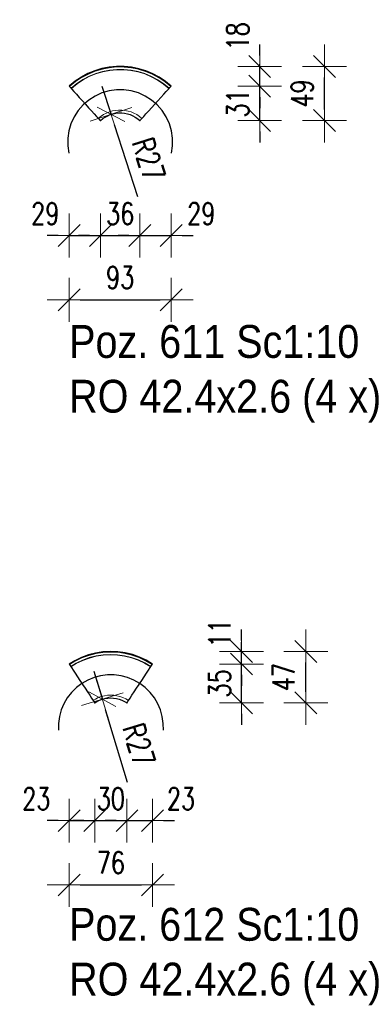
# Model space of a CAD drawing. Header units: millimetres. Extents: x -848 to 5, y 10127 to 10797.
# Tile 32 of 39: x -304 to -272, y 10389 to 10479. Entities that reach past the tile are written whole.
import ezdxf

# ---------------------------------------------------------------- set-up
doc = ezdxf.new("R2010")
doc.units = ezdxf.units.MM
doc.header["$LTSCALE"] = 10
doc.linetypes.add('HIDDEN', pattern=[0.375, 0.25, -0.125])
doc.linetypes.add('MITTE', pattern=[2, 1.25, -0.25, 0.25, -0.25])
doc.layers.get('Defpoints').update_dxf_attribs({"color": 1})
for name, color, linetype, lineweight in [('PS_DIM', 4, 'Continuous', 13), ('PS_Hidden', 2, 'HIDDEN', 9), ('PS_Shape', 161, 'Continuous', 30), ('PS_SOLID', 7, 'Continuous', 30), ('PS_TEXT', 3, 'Continuous', 18)]:
    doc.layers.add(name, color=color, linetype=linetype, lineweight=lineweight)
doc.layers.add('PS_Mid', color=5, linetype='MITTE')
doc.styles.add('gil', font='txt', dxfattribs={"width": 0.9})
doc.styles.add('simplex', font='simplex.shx', dxfattribs={"width": 0.75})
doc.dimstyles.new('1_10_PRZ', dxfattribs={"dimtxt": 2, "dimasz": 1, "dimexe": 2, "dimexo": 5, "dimgap": 1, "dimtad": 1, "dimdec": 0, "dimlfac": 10, "dimtxsty": 'simplex', "dimblk": 'dimznak', "dimcen": 2, "dimse1": 1, "dimse2": 1, "dimclrt": 3, "dimadec": 1, "dimazin": 0, "dimtfac": 1, "dimtdec": 0, "dimtix": 1, "dimtmove": 2, "dimatfit": 3, "dimldrblk": 'dim-grot', "dimfxl": 1, "dimarcsym": 0})
doc.dimstyles.new('1_10_PRZ_DS1-LS10', dxfattribs={"dimtxt": 2, "dimasz": 1, "dimexe": 2, "dimexo": 5, "dimgap": 1, "dimtad": 1, "dimdec": 0, "dimlfac": 10, "dimtxsty": 'simplex', "dimblk": 'dimznak', "dimcen": 2, "dimse1": 1, "dimse2": 1, "dimclrt": 3, "dimadec": 1, "dimazin": 0, "dimtfac": 1, "dimtdec": 0, "dimtix": 1, "dimtmove": 2, "dimatfit": 3, "dimldrblk": 'dim-grot', "dimfxl": 1, "dimarcsym": 0})

# ---------------------------------------------------------------- blocks, each defined once
blk = doc.blocks.new('dim-grot')
blk.add_hatch(color=256).paths.add_polyline_path([(0, 0), (-2, 0.5), (-2, -0.5)])
blk.add_lwpolyline([(0, 0), (-2, 0.5), (-2, -0.5), (0, 0)])
blk = doc.blocks.new('dimznak')
at = {"color": 0}
for points in [[(0, 2), (0, -2)], [(-2, 0), (2, 0)]]:
    blk.add_lwpolyline(points, dxfattribs=at)
at = {"color": 2}
blk.add_lwpolyline([(1, 1), (-1, -1)], dxfattribs=at)
blk = doc.blocks.new('*D597')
at = {"layer": 'Defpoints', "color": 0, "transparency": 16777216}
for p in [(-290.346, 10473.059), (-282.268, 10473.059), (-293.201, 10469.925)]:
    blk.add_point(p, dxfattribs=at)
at = {"layer": 'PS_DIM', "color": 0, "lineweight": -2, "transparency": 16777216}
for p, q in [((-282.268, 10474.059), (-282.268, 10475.059)), ((-282.268, 10469.925), (-282.268, 10473.059)), ((-282.268, 10468.925), (-282.268, 10467.925))]:
    blk.add_line(p, q, dxfattribs=at)
for p, rotation in [((-282.268, 10473.059), 270), ((-282.268, 10469.925), 90)]:
    blk.add_blockref('dimznak', p, dxfattribs=dict(at, rotation=rotation))
at = {"layer": 'PS_DIM', "color": 3, "transparency": 16777216, "insert": (-284.268, 10471.492), "char_height": 2, "attachment_point": 5, "rotation": 90, "style": 'simplex'}
blk.add_mtext('31', dxfattribs=at)
blk = doc.blocks.new('*D598')
at = {"layer": 'Defpoints', "color": 0, "transparency": 16777216}
for p in [(-294.988, 10474.855), (-282.268, 10474.855), (-290.346, 10473.059)]:
    blk.add_point(p, dxfattribs=at)
at = {"layer": 'PS_DIM', "color": 0, "lineweight": -2, "transparency": 16777216}
for p, q in [((-282.268, 10475.855), (-282.268, 10476.855)), ((-282.268, 10473.059), (-282.268, 10474.855)), ((-282.268, 10472.059), (-282.268, 10471.059))]:
    blk.add_line(p, q, dxfattribs=at)
for p, rotation in [((-282.268, 10474.855), 270), ((-282.268, 10473.059), 90)]:
    blk.add_blockref('dimznak', p, dxfattribs=dict(at, rotation=rotation))
at = {"layer": 'PS_DIM', "color": 3, "transparency": 16777216, "insert": (-284.268, 10477.615), "char_height": 2, "attachment_point": 5, "rotation": 90, "style": 'simplex'}
blk.add_mtext('18', dxfattribs=at)
blk = doc.blocks.new('*D599')
at = {"layer": 'Defpoints', "color": 0, "transparency": 16777216}
for p in [(-299.665, 10473.059), (-296.8, 10469.934), (-296.8, 10459.424)]:
    blk.add_point(p, dxfattribs=at)
at = {"layer": 'PS_DIM', "color": 0, "lineweight": -2, "transparency": 16777216}
for p, q in [((-300.665, 10459.424), (-301.665, 10459.424)), ((-299.665, 10459.424), (-296.8, 10459.424)), ((-295.8, 10459.424), (-294.8, 10459.424))]:
    blk.add_line(p, q, dxfattribs=at)
blk.add_blockref('dimznak', (-299.665, 10459.424), dxfattribs=at)
at = {"layer": 'PS_DIM', "color": 0, "lineweight": -2, "transparency": 16777216, "rotation": 180}
blk.add_blockref('dimznak', (-296.8, 10459.424), dxfattribs=at)
at = {"layer": 'PS_DIM', "color": 3, "transparency": 16777216, "insert": (-301.846, 10461.424), "char_height": 2, "attachment_point": 5, "style": 'simplex'}
blk.add_mtext('29', dxfattribs=at)
blk = doc.blocks.new('*D600')
at = {"layer": 'Defpoints', "color": 0, "transparency": 16777216}
for p in [(-296.8, 10469.934), (-293.201, 10469.925), (-293.201, 10459.424)]:
    blk.add_point(p, dxfattribs=at)
at = {"layer": 'PS_DIM', "color": 0, "lineweight": -2, "transparency": 16777216}
for p, q in [((-297.8, 10459.424), (-298.8, 10459.424)), ((-296.8, 10459.424), (-293.201, 10459.424)), ((-292.201, 10459.424), (-291.201, 10459.424))]:
    blk.add_line(p, q, dxfattribs=at)
blk.add_blockref('dimznak', (-296.8, 10459.424), dxfattribs=at)
at = {"layer": 'PS_DIM', "color": 0, "lineweight": -2, "transparency": 16777216, "rotation": 180}
blk.add_blockref('dimznak', (-293.201, 10459.424), dxfattribs=at)
at = {"layer": 'PS_DIM', "color": 3, "transparency": 16777216, "insert": (-295.001, 10461.424), "char_height": 2, "attachment_point": 5, "style": 'simplex'}
blk.add_mtext('36', dxfattribs=at)
blk = doc.blocks.new('*D601')
at = {"layer": 'Defpoints', "color": 0, "transparency": 16777216}
for p in [(-290.346, 10473.059), (-293.201, 10469.925), (-290.346, 10459.424)]:
    blk.add_point(p, dxfattribs=at)
at = {"layer": 'PS_DIM', "color": 0, "lineweight": -2, "transparency": 16777216}
for p, q in [((-294.201, 10459.424), (-295.201, 10459.424)), ((-293.201, 10459.424), (-290.346, 10459.424)), ((-289.346, 10459.424), (-288.346, 10459.424))]:
    blk.add_line(p, q, dxfattribs=at)
blk.add_blockref('dimznak', (-293.201, 10459.424), dxfattribs=at)
at = {"layer": 'PS_DIM', "color": 0, "lineweight": -2, "transparency": 16777216, "rotation": 180}
blk.add_blockref('dimznak', (-290.346, 10459.424), dxfattribs=at)
at = {"layer": 'PS_DIM', "color": 3, "transparency": 16777216, "insert": (-287.603, 10461.424), "char_height": 2, "attachment_point": 5, "style": 'simplex'}
blk.add_mtext('29', dxfattribs=at)
blk = doc.blocks.new('*D602')
at = {"layer": 'Defpoints', "color": 0, "transparency": 16777216}
for p in [(-296.664, 10473.047), (-295.835, 10470.489)]:
    blk.add_point(p, dxfattribs=at)
at = {"layer": 'PS_DIM', "color": 0, "lineweight": -2, "transparency": 16777216}
for p, q in [((-296.664, 10473.047), (-295.835, 10470.489)), ((-293.39, 10462.947), (-295.526, 10469.538))]:
    blk.add_line(p, q, dxfattribs=at)
at = {"layer": 'PS_DIM', "color": 0, "lineweight": -2, "transparency": 16777216, "rotation": 107.9643202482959}
blk.add_blockref('dimznak', (-295.835, 10470.489), dxfattribs=at)
at = {"layer": 'PS_DIM', "color": 3, "transparency": 16777216, "insert": (-292.401, 10466.384), "char_height": 2, "attachment_point": 5, "rotation": 287.96432, "style": 'simplex'}
blk.add_mtext('R27', dxfattribs=at)
blk = doc.blocks.new('*D603')
at = {"layer": 'Defpoints', "color": 0, "transparency": 16777216}
for p in [(-292.047, 10420.315), (-283.921, 10420.315), (-294.381, 10416.775)]:
    blk.add_point(p, dxfattribs=at)
at = {"layer": 'PS_DIM', "color": 0, "lineweight": -2, "transparency": 16777216}
for p, q in [((-283.921, 10421.315), (-283.921, 10422.315)), ((-283.921, 10416.775), (-283.921, 10420.315)), ((-283.921, 10415.775), (-283.921, 10414.775))]:
    blk.add_line(p, q, dxfattribs=at)
for p, rotation in [((-283.921, 10420.315), 270), ((-283.921, 10416.775), 90)]:
    blk.add_blockref('dimznak', p, dxfattribs=dict(at, rotation=rotation))
at = {"layer": 'PS_DIM', "color": 3, "transparency": 16777216, "insert": (-285.921, 10418.545), "char_height": 2, "attachment_point": 5, "rotation": 90, "style": 'simplex'}
blk.add_mtext('35', dxfattribs=at)
blk = doc.blocks.new('*D604')
at = {"layer": 'Defpoints', "color": 0, "transparency": 16777216}
for p in [(-295.898, 10421.458), (-283.921, 10421.458), (-292.047, 10420.315)]:
    blk.add_point(p, dxfattribs=at)
at = {"layer": 'PS_DIM', "color": 0, "lineweight": -2, "transparency": 16777216}
for p, q in [((-283.921, 10422.458), (-283.921, 10423.458)), ((-283.921, 10420.315), (-283.921, 10421.458)), ((-283.921, 10419.315), (-283.921, 10418.315))]:
    blk.add_line(p, q, dxfattribs=at)
for p, rotation in [((-283.921, 10421.458), 270), ((-283.921, 10420.315), 90)]:
    blk.add_blockref('dimznak', p, dxfattribs=dict(at, rotation=rotation))
at = {"layer": 'PS_DIM', "color": 3, "transparency": 16777216, "insert": (-285.921, 10423.133), "char_height": 2, "attachment_point": 5, "rotation": 90, "style": 'simplex'}
blk.add_mtext('11', dxfattribs=at)
blk = doc.blocks.new('*D605')
at = {"layer": 'Defpoints', "color": 0, "transparency": 16777216}
for p in [(-299.665, 10420.315), (-297.331, 10416.775), (-297.331, 10406.02)]:
    blk.add_point(p, dxfattribs=at)
at = {"layer": 'PS_DIM', "color": 0, "lineweight": -2, "transparency": 16777216}
for p, q in [((-300.665, 10406.02), (-301.665, 10406.02)), ((-299.665, 10406.02), (-297.331, 10406.02)), ((-296.331, 10406.02), (-295.331, 10406.02))]:
    blk.add_line(p, q, dxfattribs=at)
blk.add_blockref('dimznak', (-299.665, 10406.02), dxfattribs=at)
at = {"layer": 'PS_DIM', "color": 0, "lineweight": -2, "transparency": 16777216, "rotation": 180}
blk.add_blockref('dimznak', (-297.331, 10406.02), dxfattribs=at)
at = {"layer": 'PS_DIM', "color": 3, "transparency": 16777216, "insert": (-302.663, 10408.02), "char_height": 2, "attachment_point": 5, "style": 'simplex'}
blk.add_mtext('23', dxfattribs=at)
blk = doc.blocks.new('*D606')
at = {"layer": 'Defpoints', "color": 0, "transparency": 16777216}
for p in [(-297.331, 10416.775), (-294.381, 10416.775), (-294.381, 10406.02)]:
    blk.add_point(p, dxfattribs=at)
at = {"layer": 'PS_DIM', "color": 0, "lineweight": -2, "transparency": 16777216}
for p, q in [((-298.331, 10406.02), (-299.331, 10406.02)), ((-297.331, 10406.02), (-294.381, 10406.02)), ((-293.381, 10406.02), (-292.381, 10406.02))]:
    blk.add_line(p, q, dxfattribs=at)
blk.add_blockref('dimznak', (-297.331, 10406.02), dxfattribs=at)
at = {"layer": 'PS_DIM', "color": 0, "lineweight": -2, "transparency": 16777216, "rotation": 180}
blk.add_blockref('dimznak', (-294.381, 10406.02), dxfattribs=at)
at = {"layer": 'PS_DIM', "color": 3, "transparency": 16777216, "insert": (-295.856, 10408.02), "char_height": 2, "attachment_point": 5, "style": 'simplex'}
blk.add_mtext('30', dxfattribs=at)
blk = doc.blocks.new('*D607')
at = {"layer": 'Defpoints', "color": 0, "transparency": 16777216}
for p in [(-292.047, 10420.315), (-294.381, 10416.775), (-292.047, 10406.02)]:
    blk.add_point(p, dxfattribs=at)
at = {"layer": 'PS_DIM', "color": 0, "lineweight": -2, "transparency": 16777216}
for p, q in [((-295.381, 10406.02), (-296.381, 10406.02)), ((-294.381, 10406.02), (-292.047, 10406.02)), ((-291.047, 10406.02), (-290.047, 10406.02))]:
    blk.add_line(p, q, dxfattribs=at)
blk.add_blockref('dimznak', (-294.381, 10406.02), dxfattribs=at)
at = {"layer": 'PS_DIM', "color": 0, "lineweight": -2, "transparency": 16777216, "rotation": 180}
blk.add_blockref('dimznak', (-292.047, 10406.02), dxfattribs=at)
at = {"layer": 'PS_DIM', "color": 3, "transparency": 16777216, "insert": (-289.452, 10408.02), "char_height": 2, "attachment_point": 5, "style": 'simplex'}
blk.add_mtext('23', dxfattribs=at)
blk = doc.blocks.new('*D608')
at = {"layer": 'Defpoints', "color": 0, "transparency": 16777216}
for p in [(-297.409, 10419.668), (-296.632, 10417.103)]:
    blk.add_point(p, dxfattribs=at)
at = {"layer": 'PS_DIM', "color": 0, "lineweight": -2, "transparency": 16777216}
for p, q in [((-297.409, 10419.668), (-296.632, 10417.103)), ((-294.336, 10409.514), (-296.343, 10416.146))]:
    blk.add_line(p, q, dxfattribs=at)
at = {"layer": 'PS_DIM', "color": 0, "lineweight": -2, "transparency": 16777216, "rotation": 106.8383908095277}
blk.add_blockref('dimznak', (-296.632, 10417.103), dxfattribs=at)
at = {"layer": 'PS_DIM', "color": 3, "transparency": 16777216, "insert": (-293.28, 10412.931), "char_height": 2, "attachment_point": 5, "rotation": 286.83839, "style": 'simplex'}
blk.add_mtext('R27', dxfattribs=at)
blk = doc.blocks.new('*X770')
at = {"layer": 'PS_Hidden', "color": 2, "linetype": 'HIDDEN'}
for p, q in [((-297.838, 10473.971), (-298.415, 10473.664)), ((-298.396, 10473.632), (-297.822, 10473.937)), ((-297.234, 10474.22), (-297.838, 10473.971)), ((-297.822, 10473.937), (-297.221, 10474.184)), ((-296.608, 10474.408), (-297.234, 10474.22)), ((-297.221, 10474.184), (-296.598, 10474.371)), ((-295.966, 10474.534), (-296.608, 10474.408)), ((-296.598, 10474.371), (-295.961, 10474.496)), ((-295.316, 10474.596), (-295.966, 10474.534)), ((-295.961, 10474.496), (-295.314, 10474.558)), ((-294.662, 10474.595), (-295.316, 10474.596)), ((-295.314, 10474.558), (-294.664, 10474.557)), ((-294.664, 10474.557), (-294.017, 10474.491)), ((-294.012, 10474.529), (-294.662, 10474.595)), ((-294.017, 10474.491), (-293.38, 10474.363)), ((-293.371, 10474.4), (-294.012, 10474.529)), ((-293.38, 10474.363), (-292.759, 10474.173)), ((-292.746, 10474.209), (-293.371, 10474.4)), ((-292.759, 10474.173), (-292.159, 10473.923)), ((-292.143, 10473.957), (-292.746, 10474.209)), ((-292.159, 10473.923), (-291.587, 10473.615)), ((-291.567, 10473.647), (-292.143, 10473.957)), ((-299.466, 10472.889), (-299.49, 10472.867)), ((-298.959, 10473.303), (-299.466, 10472.889)), ((-299.44, 10472.861), (-298.937, 10473.272)), ((-298.415, 10473.664), (-298.959, 10473.303)), ((-298.937, 10473.272), (-298.396, 10473.632)), ((-291.587, 10473.615), (-291.048, 10473.252)), ((-291.025, 10473.283), (-291.567, 10473.647)), ((-291.048, 10473.252), (-290.546, 10472.839)), ((-290.521, 10472.867), (-291.025, 10473.283)), ((-299.465, 10472.839), (-299.44, 10472.861)), ((-296.974, 10470.127), (-296.751, 10470.309)), ((-296.751, 10470.309), (-296.511, 10470.469)), ((-296.511, 10470.469), (-296.256, 10470.604)), ((-296.256, 10470.604), (-295.989, 10470.714)), ((-295.989, 10470.714), (-295.713, 10470.797)), ((-295.713, 10470.797), (-295.43, 10470.853)), ((-295.43, 10470.853), (-295.142, 10470.88)), ((-295.142, 10470.88), (-294.854, 10470.88)), ((-294.854, 10470.88), (-294.567, 10470.851)), ((-294.567, 10470.851), (-294.284, 10470.794)), ((-294.284, 10470.794), (-294.008, 10470.709)), ((-294.008, 10470.709), (-293.742, 10470.598)), ((-293.742, 10470.598), (-293.488, 10470.461)), ((-293.488, 10470.461), (-293.248, 10470.301)), ((-293.248, 10470.301), (-293.026, 10470.117)), ((-296.985, 10470.117), (-296.974, 10470.127))]:
    blk.add_line(p, q, dxfattribs=at)
at = {"layer": 'PS_Mid', "color": 5, "linetype": 'MITTE'}
for p, q in [((-297.301, 10472.159), (-297.876, 10471.791)), ((-296.679, 10472.442), (-297.301, 10472.159)), ((-296.023, 10472.634), (-296.679, 10472.442)), ((-295.347, 10472.731), (-296.023, 10472.634)), ((-294.664, 10472.731), (-295.347, 10472.731)), ((-293.988, 10472.634), (-294.664, 10472.731)), ((-293.332, 10472.442), (-293.988, 10472.634)), ((-292.71, 10472.159), (-293.332, 10472.442)), ((-292.135, 10471.791), (-292.71, 10472.159)), ((-298.393, 10471.344), (-298.841, 10470.829)), ((-297.876, 10471.791), (-298.393, 10471.344)), ((-291.618, 10471.344), (-292.135, 10471.791)), ((-291.17, 10470.829), (-291.618, 10471.344)), ((-299.212, 10470.255), (-299.498, 10469.635)), ((-298.841, 10470.829), (-299.212, 10470.255)), ((-290.799, 10470.255), (-291.17, 10470.829)), ((-290.513, 10469.635), (-290.799, 10470.255)), ((-299.498, 10469.635), (-299.692, 10468.98)), ((-290.319, 10468.98), (-290.513, 10469.635)), ((-299.692, 10468.98), (-299.792, 10468.304)), ((-290.219, 10468.304), (-290.319, 10468.98)), ((-299.792, 10468.304), (-299.795, 10467.621)), ((-299.795, 10467.621), (-299.7, 10466.944)), ((-290.311, 10466.944), (-290.216, 10467.621)), ((-290.216, 10467.621), (-290.219, 10468.304))]:
    blk.add_line(p, q, dxfattribs=at)
at = {"layer": 'PS_SOLID', "color": 7, "linetype": 'Continuous'}
for p, q in [((-296.004, 10474.791), (-296.67, 10474.66)), ((-295.998, 10474.748), (-296.66, 10474.618)), ((-295.328, 10474.856), (-296.004, 10474.791)), ((-295.326, 10474.813), (-295.998, 10474.748)), ((-294.649, 10474.854), (-295.328, 10474.856)), ((-294.651, 10474.811), (-295.326, 10474.813)), ((-293.979, 10474.743), (-294.651, 10474.811)), ((-293.973, 10474.786), (-294.649, 10474.854)), ((-293.318, 10474.61), (-293.979, 10474.743)), ((-293.307, 10474.652), (-293.973, 10474.786)), ((-298.548, 10473.888), (-299.114, 10473.512)), ((-298.526, 10473.851), (-299.088, 10473.477)), ((-297.949, 10474.206), (-298.548, 10473.888)), ((-297.93, 10474.167), (-298.526, 10473.851)), ((-297.32, 10474.465), (-297.949, 10474.206)), ((-297.306, 10474.424), (-297.93, 10474.167)), ((-296.67, 10474.66), (-297.32, 10474.465)), ((-296.66, 10474.618), (-297.306, 10474.424)), ((-292.673, 10474.412), (-293.318, 10474.61)), ((-292.658, 10474.453), (-293.307, 10474.652)), ((-292.05, 10474.153), (-292.673, 10474.412)), ((-292.031, 10474.192), (-292.658, 10474.453)), ((-291.455, 10473.833), (-292.05, 10474.153)), ((-291.433, 10473.87), (-292.031, 10474.192)), ((-290.895, 10473.457), (-291.455, 10473.833)), ((-290.869, 10473.491), (-291.433, 10473.87)), ((-299.64, 10473.082), (-299.665, 10473.059)), ((-299.665, 10473.059), (-299.636, 10473.027)), ((-299.114, 10473.512), (-299.64, 10473.082)), ((-299.611, 10473.05), (-299.636, 10473.027)), ((-299.636, 10473.027), (-299.55, 10472.932)), ((-299.088, 10473.477), (-299.611, 10473.05)), ((-299.55, 10472.932), (-299.41, 10472.778)), ((-290.375, 10473.027), (-290.895, 10473.457)), ((-290.346, 10473.059), (-290.869, 10473.491)), ((-290.601, 10472.778), (-290.461, 10472.932)), ((-290.461, 10472.932), (-290.375, 10473.027)), ((-290.375, 10473.027), (-290.346, 10473.059)), ((-299.41, 10472.778), (-299.221, 10472.572)), ((-299.221, 10472.572), (-298.993, 10472.321)), ((-298.993, 10472.321), (-298.734, 10472.036)), ((-298.734, 10472.036), (-298.454, 10471.729)), ((-291.557, 10471.729), (-291.277, 10472.036)), ((-291.277, 10472.036), (-291.018, 10472.321)), ((-291.018, 10472.321), (-290.79, 10472.572)), ((-290.79, 10472.572), (-290.601, 10472.778)), ((-298.454, 10471.729), (-298.174, 10471.422)), ((-298.174, 10471.422), (-298.165, 10471.413)), ((-298.165, 10471.413), (-297.88, 10471.099)), ((-297.88, 10471.099), (-297.609, 10470.802)), ((-292.402, 10470.802), (-292.131, 10471.099)), ((-292.131, 10471.099), (-291.845, 10471.413)), ((-291.845, 10471.413), (-291.837, 10471.422)), ((-291.837, 10471.422), (-291.557, 10471.729)), ((-297.609, 10470.802), (-297.364, 10470.533)), ((-297.364, 10470.533), (-297.155, 10470.303)), ((-297.155, 10470.303), (-296.99, 10470.122)), ((-296.597, 10470.1), (-296.378, 10470.246)), ((-296.378, 10470.246), (-296.145, 10470.369)), ((-296.145, 10470.369), (-295.902, 10470.469)), ((-295.902, 10470.469), (-295.65, 10470.545)), ((-295.65, 10470.545), (-295.392, 10470.595)), ((-295.392, 10470.595), (-295.13, 10470.621)), ((-295.13, 10470.621), (-294.867, 10470.62)), ((-294.867, 10470.62), (-294.606, 10470.593)), ((-294.606, 10470.593), (-294.348, 10470.542)), ((-294.348, 10470.542), (-294.096, 10470.465)), ((-294.096, 10470.465), (-293.854, 10470.363)), ((-293.854, 10470.363), (-293.622, 10470.239)), ((-293.622, 10470.239), (-293.404, 10470.092)), ((-293.021, 10470.122), (-292.856, 10470.303)), ((-292.856, 10470.303), (-292.647, 10470.533)), ((-292.647, 10470.533), (-292.402, 10470.802)), ((-296.99, 10470.122), (-296.876, 10469.997)), ((-296.876, 10469.997), (-296.818, 10469.933)), ((-296.818, 10469.933), (-296.81, 10469.925)), ((-296.81, 10469.925), (-296.8, 10469.934)), ((-296.8, 10469.934), (-296.597, 10470.1)), ((-293.404, 10470.092), (-293.201, 10469.925)), ((-293.201, 10469.925), (-293.193, 10469.933)), ((-293.193, 10469.933), (-293.135, 10469.997)), ((-293.135, 10469.997), (-293.021, 10470.122))]:
    blk.add_line(p, q, dxfattribs=at)
blk = doc.blocks.new('*X771')
at = {"color": 3, "style": 'gil', "width": 0.9}
for s, p in [('Poz. 611 Sc1:10', (-299.665, 10448.261)), ('RO 42.4x2.6 (4 x)', (-299.665, 10443.261))]:
    blk.add_text(s, height=3, dxfattribs=at).set_placement(p)
blk = doc.blocks.new('*X772')
at = {"layer": 'PS_Hidden', "color": 2, "linetype": 'HIDDEN'}
for p, q in [((-297.828, 10420.899), (-298.442, 10420.675)), ((-298.427, 10420.64), (-297.817, 10420.863)), ((-297.195, 10421.062), (-297.828, 10420.899)), ((-297.817, 10420.863), (-297.187, 10421.025)), ((-296.549, 10421.162), (-297.195, 10421.062)), ((-297.187, 10421.025), (-296.545, 10421.124)), ((-295.897, 10421.198), (-296.549, 10421.162)), ((-296.545, 10421.124), (-295.896, 10421.16)), ((-295.244, 10421.17), (-295.897, 10421.198)), ((-295.896, 10421.16), (-295.247, 10421.132)), ((-295.247, 10421.132), (-294.604, 10421.04)), ((-294.597, 10421.078), (-295.244, 10421.17)), ((-294.604, 10421.04), (-293.972, 10420.886)), ((-293.962, 10420.923), (-294.597, 10421.078)), ((-293.972, 10420.886), (-293.359, 10420.671)), ((-293.345, 10420.706), (-293.962, 10420.923)), ((-299.031, 10420.392), (-299.522, 10420.098)), ((-299.501, 10420.066), (-299.013, 10420.359)), ((-298.442, 10420.675), (-299.031, 10420.392)), ((-299.013, 10420.359), (-298.427, 10420.64)), ((-293.359, 10420.671), (-292.77, 10420.397)), ((-292.752, 10420.431), (-293.345, 10420.706)), ((-292.77, 10420.397), (-292.211, 10420.066)), ((-292.19, 10420.098), (-292.752, 10420.431)), ((-297.258, 10417.122), (-296.998, 10417.247)), ((-296.998, 10417.247), (-296.727, 10417.346)), ((-296.727, 10417.346), (-296.447, 10417.418)), ((-296.447, 10417.418), (-296.162, 10417.462)), ((-296.162, 10417.462), (-295.874, 10417.478)), ((-295.874, 10417.478), (-295.586, 10417.465)), ((-295.586, 10417.465), (-295.3, 10417.425)), ((-295.3, 10417.425), (-295.02, 10417.356)), ((-295.02, 10417.356), (-294.748, 10417.261)), ((-294.748, 10417.261), (-294.486, 10417.139)), ((-297.474, 10416.992), (-297.258, 10417.122)), ((-294.486, 10417.139), (-294.238, 10416.992))]:
    blk.add_line(p, q, dxfattribs=at)
at = {"layer": 'PS_Mid', "color": 5, "linetype": 'MITTE'}
for p, q in [((-297.388, 10419.087), (-297.965, 10418.85)), ((-296.786, 10419.247), (-297.388, 10419.087)), ((-296.168, 10419.328), (-296.786, 10419.247)), ((-295.544, 10419.328), (-296.168, 10419.328)), ((-294.926, 10419.247), (-295.544, 10419.328)), ((-294.324, 10419.087), (-294.926, 10419.247)), ((-293.747, 10418.85), (-294.324, 10419.087)), ((-299.002, 10418.163), (-299.446, 10417.725)), ((-298.506, 10418.54), (-299.002, 10418.163)), ((-297.965, 10418.85), (-298.506, 10418.54)), ((-293.206, 10418.54), (-293.747, 10418.85)), ((-292.71, 10418.163), (-293.206, 10418.54)), ((-292.266, 10417.725), (-292.71, 10418.163)), ((-299.828, 10417.232), (-300.144, 10416.695)), ((-299.446, 10417.725), (-299.828, 10417.232)), ((-291.884, 10417.232), (-292.266, 10417.725)), ((-291.568, 10416.695), (-291.884, 10417.232)), ((-300.144, 10416.695), (-300.387, 10416.121)), ((-291.325, 10416.121), (-291.568, 10416.695)), ((-300.554, 10415.52), (-300.642, 10414.903)), ((-300.387, 10416.121), (-300.554, 10415.52)), ((-291.158, 10415.52), (-291.325, 10416.121)), ((-291.07, 10414.903), (-291.158, 10415.52)), ((-300.642, 10414.903), (-300.649, 10414.28)), ((-291.063, 10414.28), (-291.07, 10414.903))]:
    blk.add_line(p, q, dxfattribs=at)
at = {"layer": 'PS_SOLID', "color": 7, "linetype": 'Continuous'}
for p, q in [((-298.543, 10420.915), (-299.155, 10420.621)), ((-298.526, 10420.875), (-299.135, 10420.583)), ((-297.905, 10421.148), (-298.543, 10420.915)), ((-297.892, 10421.106), (-298.526, 10420.875)), ((-297.247, 10421.317), (-297.905, 10421.148)), ((-297.239, 10421.274), (-297.892, 10421.106)), ((-296.576, 10421.42), (-297.247, 10421.317)), ((-296.572, 10421.377), (-297.239, 10421.274)), ((-295.898, 10421.458), (-296.576, 10421.42)), ((-295.898, 10421.414), (-296.572, 10421.377)), ((-295.22, 10421.429), (-295.898, 10421.458)), ((-295.224, 10421.385), (-295.898, 10421.414)), ((-294.556, 10421.29), (-295.224, 10421.385)), ((-294.547, 10421.333), (-295.22, 10421.429)), ((-293.9, 10421.13), (-294.556, 10421.29)), ((-293.888, 10421.172), (-294.547, 10421.333)), ((-293.263, 10420.907), (-293.9, 10421.13)), ((-293.247, 10420.947), (-293.888, 10421.172)), ((-292.651, 10420.622), (-293.263, 10420.907)), ((-292.631, 10420.661), (-293.247, 10420.947)), ((-299.155, 10420.621), (-299.665, 10420.315)), ((-299.665, 10420.315), (-299.642, 10420.279)), ((-299.135, 10420.583), (-299.642, 10420.279)), ((-299.642, 10420.279), (-299.571, 10420.172)), ((-299.571, 10420.172), (-299.456, 10419.998)), ((-299.456, 10419.998), (-299.302, 10419.765)), ((-292.071, 10420.279), (-292.651, 10420.622)), ((-292.047, 10420.315), (-292.631, 10420.661)), ((-292.41, 10419.765), (-292.256, 10419.998)), ((-292.256, 10419.998), (-292.141, 10420.172)), ((-292.141, 10420.172), (-292.071, 10420.279)), ((-292.071, 10420.279), (-292.047, 10420.315)), ((-299.302, 10419.765), (-299.116, 10419.481)), ((-299.116, 10419.481), (-298.904, 10419.16)), ((-298.904, 10419.16), (-298.675, 10418.813)), ((-293.037, 10418.813), (-292.808, 10419.16)), ((-292.808, 10419.16), (-292.596, 10419.481)), ((-292.596, 10419.481), (-292.41, 10419.765)), ((-298.675, 10418.813), (-298.447, 10418.466)), ((-298.447, 10418.466), (-298.439, 10418.455)), ((-298.439, 10418.455), (-298.206, 10418.102)), ((-298.206, 10418.102), (-297.984, 10417.766)), ((-293.728, 10417.766), (-293.506, 10418.102)), ((-293.506, 10418.102), (-293.273, 10418.455)), ((-293.273, 10418.455), (-293.266, 10418.466)), ((-293.266, 10418.466), (-293.037, 10418.813)), ((-297.984, 10417.766), (-297.784, 10417.462)), ((-297.784, 10417.462), (-297.613, 10417.202)), ((-297.613, 10417.202), (-297.478, 10416.998)), ((-296.65, 10417.098), (-296.395, 10417.163)), ((-296.395, 10417.163), (-296.135, 10417.203)), ((-296.135, 10417.203), (-295.872, 10417.218)), ((-295.872, 10417.218), (-295.61, 10417.207)), ((-295.61, 10417.207), (-295.349, 10417.17)), ((-295.349, 10417.17), (-295.094, 10417.107)), ((-294.234, 10416.998), (-294.099, 10417.202)), ((-294.099, 10417.202), (-293.928, 10417.462)), ((-293.928, 10417.462), (-293.728, 10417.766)), ((-297.478, 10416.998), (-297.385, 10416.856)), ((-297.385, 10416.856), (-297.337, 10416.784)), ((-297.337, 10416.784), (-297.331, 10416.775)), ((-297.331, 10416.775), (-297.134, 10416.894)), ((-297.134, 10416.894), (-296.897, 10417.008)), ((-296.897, 10417.008), (-296.65, 10417.098)), ((-295.094, 10417.107), (-294.846, 10417.02)), ((-294.846, 10417.02), (-294.607, 10416.909)), ((-294.607, 10416.909), (-294.381, 10416.775)), ((-294.381, 10416.775), (-294.375, 10416.784)), ((-294.375, 10416.784), (-294.327, 10416.856)), ((-294.327, 10416.856), (-294.234, 10416.998))]:
    blk.add_line(p, q, dxfattribs=at)
blk = doc.blocks.new('*X773')
at = {"color": 3, "style": 'gil', "width": 0.9}
for s, p in [('Poz. 612 Sc1:10', (-299.665, 10395.059)), ('RO 42.4x2.6 (4 x)', (-299.665, 10390.059))]:
    blk.add_text(s, height=3, dxfattribs=at).set_placement(p)

msp = doc.modelspace()

# ---------------------------------------------------------------- block references
at = {"layer": 'PS_Shape'}
for name in ['*X770', '*X772']:
    msp.add_blockref(name, (0, 0), dxfattribs=at)
at = {"layer": 'PS_TEXT'}
for name in ['*X771', '*X773']:
    msp.add_blockref(name, (0, 0), dxfattribs=at)

# ---------------------------------------------------------------- dimensions: what is measured, and where the dimension line sits
at = {"layer": 'PS_DIM'}
for base, p1, p2, picture, middle in [((-282.268, 10474.855), (-290.346, 10473.059), (-294.988, 10474.855), '*D598', (-284.268, 10477.615)), ((-283.921, 10421.458), (-292.047, 10420.315), (-295.898, 10421.458), '*D604', (-285.921, 10423.133))]:
    dim = msp.add_linear_dim(base=base, p1=p1, p2=p2, angle=90, dimstyle='1_10_PRZ', dxfattribs=at)
    dim.commit()
    dim.dimension.update_dxf_attribs({"geometry": picture, "text_midpoint": middle, "dimtype": 128})
for base, p1, p2, location, text in [((-276.346, 10474.856), (-290.346, 10469.925), (-290.346, 10474.856), (-278.386, 10472.39), '49'), ((-278.047, 10421.458), (-292.047, 10416.775), (-292.047, 10421.458), (-280.087, 10419.117), '47')]:
    msp.add_linear_dim(base=base, p1=p1, p2=p2, angle=90, location=location, text=text, dimstyle='1_10_PRZ_DS1-LS10', dxfattribs=at).render()
for base, p1, p2, picture, middle in [((-282.268, 10473.059), (-293.201, 10469.925), (-290.346, 10473.059), '*D597', (-284.268, 10471.492)), ((-283.921, 10420.315), (-294.381, 10416.775), (-292.047, 10420.315), '*D603', (-285.921, 10418.545))]:
    dim = msp.add_linear_dim(base=base, p1=p1, p2=p2, angle=90, dimstyle='1_10_PRZ', dxfattribs=at)
    dim.commit()
    dim.dimension.update_dxf_attribs({"geometry": picture, "text_midpoint": middle})
for base, p1, p2, picture, middle in [((-296.8, 10459.424), (-299.665, 10473.059), (-296.8, 10469.934), '*D599', (-301.846, 10461.424)), ((-290.346, 10459.424), (-293.201, 10469.925), (-290.346, 10473.059), '*D601', (-287.603, 10461.424)), ((-297.331, 10406.02), (-299.665, 10420.315), (-297.331, 10416.775), '*D605', (-302.663, 10408.02)), ((-292.047, 10406.02), (-294.381, 10416.775), (-292.047, 10420.315), '*D607', (-289.452, 10408.02))]:
    dim = msp.add_linear_dim(base=base, p1=p1, p2=p2, dimstyle='1_10_PRZ', dxfattribs=at)
    dim.commit()
    dim.dimension.update_dxf_attribs({"geometry": picture, "text_midpoint": middle, "dimtype": 128})
for center, mpoint, picture, middle in [((-296.664, 10473.047), (-295.835, 10470.489), '*D602', (-292.401, 10466.384)), ((-297.409, 10419.668), (-296.632, 10417.103), '*D608', (-293.28, 10412.931))]:
    dim = msp.add_radius_dim(center=center, mpoint=mpoint, dimstyle='1_10_PRZ', dxfattribs=at)
    dim.commit()
    dim.dimension.update_dxf_attribs({"geometry": picture, "text_midpoint": middle})
for base, p1, p2, location, text in [((-290.346, 10453.561), (-299.665, 10469.925), (-290.346, 10469.925), (-295.005, 10455.601), '93'), ((-292.047, 10400.147), (-299.665, 10416.775), (-292.047, 10416.775), (-295.856, 10402.187), '76')]:
    msp.add_linear_dim(base=base, p1=p1, p2=p2, location=location, text=text, dimstyle='1_10_PRZ_DS1-LS10', dxfattribs=at).render()
for base, p1, p2, picture, middle in [((-293.201, 10459.424), (-296.8, 10469.934), (-293.201, 10469.925), '*D600', (-295.001, 10461.424)), ((-294.3807, 10406.0203), (-297.3313, 10416.7753), (-294.3807, 10416.7753), '*D606', (-295.856, 10408.0203))]:
    dim = msp.add_linear_dim(base=base, p1=p1, p2=p2, dimstyle='1_10_PRZ', dxfattribs=at)
    dim.commit()
    dim.dimension.update_dxf_attribs({"geometry": picture, "text_midpoint": middle})

doc.saveas('drawing.dxf')
